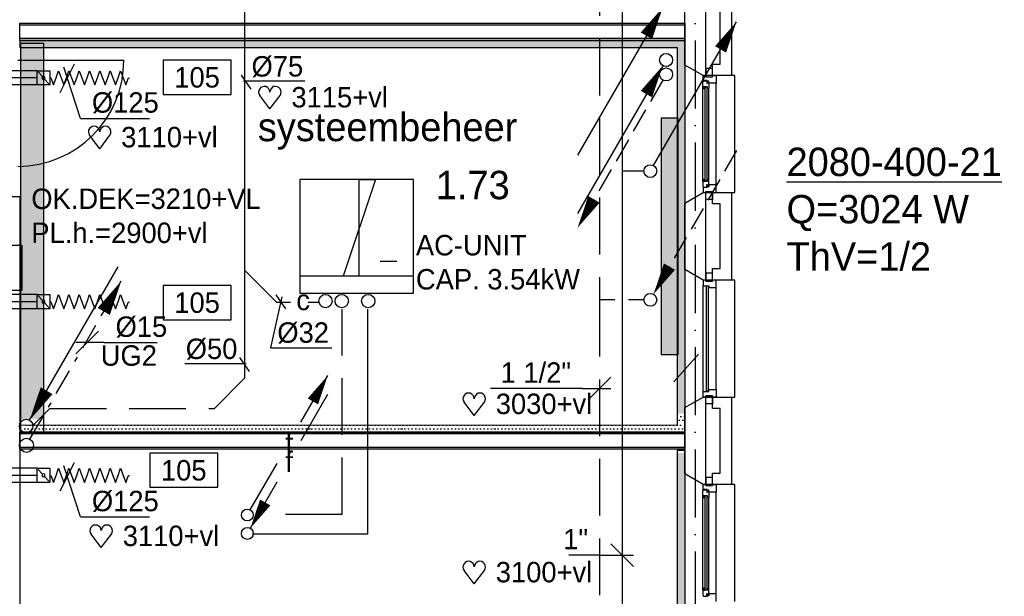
# Model space of a CAD drawing. Extents: x -39327 to 109237, y 358172 to 442272.
# Tile 27 of 96: x 32358 to 41031, y 389823 to 394900. Entities that reach past the tile are written whole.
import ezdxf
from ezdxf.enums import TextEntityAlignment as Align

# ---------------------------------------------------------------- set-up
doc = ezdxf.new("R2010")
doc.units = 0
doc.header["$LTSCALE"] = 100
for name, pattern in [('2322102', [45, 5, -2, 5, -2, 5, -2, 5, -2, 5, -2, 5, -5]), ('2322105', [47, 40, -7]), ('2322106', [47, 5, -2, 5, -2, 5, -2, 5, -2, 5, -2, 5, -7]), ('2322107', [2000, 1000, 1000]), ('2322108', [7, 5, -2]), ('2322121', [2000, 1000, 1000]), ('CENTER2', [11.25, 7.5, -1.25, 1.25, -1.25]), ('DASHDOT', [9, 6, -1.5, 0, -1.5]), ('HIDDEN', [2, 1, -1]), ('LURETOUR', [6, 4, -2])]:
    doc.linetypes.add(name, pattern=pattern)
doc.layers.get('0').update_dxf_attribs({"linetype": 'CONTINUOUS'})
for name, color, linetype in [('AL$1----_ALGEMEEN', 7, 'CONTINUOUS'), ('AL$7----_STRAMIEN', 1, 'DASHDOT'), ('AL21----_BUITENWAND', 4, 'CONTINUOUS'), ('AL21K---_ISOLATIE', 1, 'CONTINUOUS'), ('AL22----_BINNENWAND', 7, 'CONTINUOUS'), ('AL28----_KONSTRUKTIE', 3, 'CONTINUOUS'), ('AL31----_BUITENKOZ', 7, 'CONTINUOUS'), ('AL32----_DRAAIRICHTING', 1, 'CONTINUOUS'), ('BOUW', 8, 'CONTINUOUS'), ('KABELGOOT1', 8, 'CONTINUOUS'), ('WI561---', 1, 'CONTINUOUS'), ('WL$1----', 4, 'CONTINUOUS'), ('WL524---', 4, 'CONTINUOUS'), ('WL531---', 4, 'CONTINUOUS'), ('WL5448--', 4, 'CONTINUOUS'), ('WL5501--', 4, 'CONTINUOUS'), ('WL5502--', 4, 'CONTINUOUS'), ('WL561---', 4, 'CONTINUOUS'), ('WL561---_AANVOER', 4, 'CONTINUOUS'), ('WL561---_RETOUR', 4, 'CONTINUOUS'), ('WL5627--', 4, 'CONTINUOUS'), ('WL570---', 3, 'CONTINUOUS'), ('WL570---_HARTLIJN', 1, 'CONTINUOUS'), ('WL570---_RETOUR', 3, 'CONTINUOUS'), ('WM531---', 1, 'CONTINUOUS'), ('WM5502--', 1, 'CONTINUOUS'), ('WM561---', 1, 'CONTINUOUS'), ('WM570---', 1, 'CONTINUOUS')]:
    doc.layers.add(name, color=color, linetype=linetype)
doc.styles.add('BURO-018', font='BUROFONT.shx', dxfattribs={"height": 180})
doc.styles.add('BURO-025', font='BUROFONT.shx', dxfattribs={"height": 250})
pattern_1 = [(0, (-2505.993, 85430.135), (15.875, 31.75), [0, -31.75])]

# ---------------------------------------------------------------- blocks, each defined once
blk = doc.blocks.new('2322401')
at = {"color": 0, "linetype": 'CONTINUOUS'}
for p, q in [((-0.5, 0.5, 1), (-0.5, 0.5)), ((-0.5, 0.5, 1), (-0.5, -0.5, 1)), ((0.5, 0.5, 1), (-0.5, 0.5, 1)), ((0.5, 0.5), (-0.5, 0.5)), ((-0.5, 0.5), (-0.5, -0.5)), ((0.5, 0.5, 1), (0.5, 0.5)), ((0.5, -0.5, 1), (0.5, 0.5, 1)), ((0.5, -0.5), (0.5, 0.5)), ((-0.5, -0.5, 1), (-0.5, -0.5)), ((-0.5, -0.5, 1), (0.5, -0.5, 1)), ((-0.5, -0.5), (0.5, -0.5)), ((0.5, -0.5, 1), (0.5, -0.5))]:
    blk.add_line(p, q, dxfattribs=at)
blk = doc.blocks.new('LU-1D-K-7D')
at = {"color": 0, "linetype": 'CONTINUOUS'}
for p, q in [((-0.5, 62.5), (0.5, 62.5)), ((-0.5, -62.5), (0.5, -62.5))]:
    blk.add_line(p, q, dxfattribs=at)
at = {"layer": 'WL570---_HARTLIJN', "linetype": 'CENTER2'}
blk.add_line((-0.5, 0), (0.5, 0), dxfattribs=at)
blk = doc.blocks.new('LU-ORND')
at = {"color": 0, "linetype": 'CONTINUOUS'}
for p, q in [((-3, 1.5), (-3, -1.5)), ((3, 1.5), (-3, 1.5)), ((3, -1.5), (3, 1.5)), ((-3, -1.5), (3, -1.5))]:
    blk.add_line(p, q, dxfattribs=at)
blk = doc.blocks.new('*U57', base_point=(77004, 28683.2))
at = {"layer": 'WM570---', "linetype": 'CONTINUOUS'}
for p, q in [((76940.4, 28557.3), (77067.6, 28809)), ((77120.5, 28328.5), (76972.8, 28778.2)), ((77120.5, 28328.5), (77726.9, 28328.5))]:
    blk.add_line(p, q, dxfattribs=at)
at = {"layer": 'WM570---', "linetype": 'CONTINUOUS', "style": 'BURO-018'}
blk.add_text('%%c125', height=180, dxfattribs=at).set_placement((77220.5, 28378.5))
blk = doc.blocks.new('LU-1D-KL-7D70')
at = {"color": 0, "linetype": 'CONTINUOUS'}
for p, q in [((-56.4, 62.5), (-56.4, -62.5)), ((56.4, 62.5), (-56.4, 62.5)), ((47, 52), (9.5, 10.5)), ((56.4, -62.5), (56.4, 62.5)), ((-56.4, -62.5), (56.4, -62.5)), ((-9.5, -10.5), (-47, -52))]:
    blk.add_line(p, q, dxfattribs=at)
blk.add_circle((0, 0), 14.1, dxfattribs=at)
blk = doc.blocks.new('LU-1D-F-7D2BC')
at = {"color": 0, "linetype": 'CONTINUOUS'}
for p, q in [((-350, 0), (-341.2, 0)), ((-341.2, 0), (-318.5, 62.5)), ((-318.5, 62.5), (-295.7, 0)), ((-295.7, 0), (-273, -62.5)), ((-273, -62.5), (-250.2, 0)), ((-250.2, 0), (-227.5, 62.5)), ((-227.5, 62.5), (-204.7, 0)), ((-204.7, 0), (-182, -62.5)), ((-182, -62.5), (-159.2, 0)), ((-159.2, 0), (-136.5, 62.5)), ((-136.5, 62.5), (-113.7, 0)), ((-113.7, 0), (-91, -62.5)), ((-91, -62.5), (-68.2, 0)), ((-68.2, 0), (-45.5, 62.5)), ((-45.5, 62.5), (-22.7, 0)), ((-22.7, 0), (0, -62.5)), ((0, -62.5), (22.7, 0)), ((22.7, 0), (45.5, 62.5)), ((45.5, 62.5), (68.2, 0)), ((68.2, 0), (91, -62.5)), ((91, -62.5), (113.7, 0)), ((113.7, 0), (136.5, 62.5)), ((136.5, 62.5), (159.2, 0)), ((159.2, 0), (182, -62.5)), ((182, -62.5), (204.7, 0)), ((204.7, 0), (227.5, 62.5)), ((227.5, 62.5), (250.2, 0)), ((250.2, 0), (273, -62.5)), ((273, -62.5), (295.7, 0)), ((295.7, 0), (318.5, 62.5)), ((318.5, 62.5), (341.2, 0)), ((341.2, 0), (350, 0))]:
    blk.add_line(p, q, dxfattribs=at)
blk = doc.blocks.new('HART')
at = {"color": 1}
for q in [(-39.7, 52.4), (39.7, 52.4)]:
    blk.add_line((0, 0), q, dxfattribs=at)
for centre, start, end in [((-22.1, 65.7), 0, 217.1867), ((22.1, 65.7), 322.8133, 180)]:
    blk.add_arc(centre, 22.1, start, end, dxfattribs=at)
blk = doc.blocks.new('2322615')
at = {"color": 0, "linetype": 'CONTINUOUS'}
for p, q in [((-2.5, -7.5), (2.5, 7.5)), ((0, 7.5), (2.5, 7.5)), ((0, 7.5), (0, -7.5)), ((0, -7.5), (-2.5, -7.5))]:
    blk.add_line(p, q, dxfattribs=at)
at = {"color": 0, "linetype": 'CONTINUOUS', "style": 'BURO-018', "flags": 1}
blk.add_attdef('W_ID', (0, 0), '', height=1.8, dxfattribs=at)
blk = doc.blocks.new('LDV1109')
at = {"color": 0, "linetype": 'CONTINUOUS'}
for p, q in [((5.875, 10.176), (6.75, 11.691)), ((5.312, 9.202), (5.5, 9.526)), ((4, 6.928), (4.937, 8.552)), ((3.437, 5.954), (3.625, 6.279)), ((2.125, 3.681), (3.062, 5.304)), ((1.562, 2.706), (1.75, 3.031)), ((0.25, 0.433), (1.187, 2.057))]:
    blk.add_line(p, q, dxfattribs=at)
blk.add_lwpolyline([(6.75, 11.691, 0, 1, 0), (5.5, 9.526, 1, 1, 0)], format="xyseb", dxfattribs=at)
blk.add_circle((0, 0), 0.5, dxfattribs=at)
blk = doc.blocks.new('*U154', base_point=(27074.6, 34660))
at = {"color": 0, "linetype": 'CONTINUOUS'}
for p, q in [((27174.6, 34760), (26974.6, 34560)), ((27224.6, 34660), (26974.6, 34660)), ((27224.6, 34660), (27691, 34660))]:
    blk.add_line(p, q, dxfattribs=at)
at = {"color": 0, "linetype": 'CONTINUOUS', "style": 'BURO-018'}
blk.add_text('%%C15', height=180, dxfattribs=at).set_placement((27324.6, 34710))
blk = doc.blocks.new('LDV3121')
at = {"color": 0, "linetype": 'CONTINUOUS'}
blk.add_line((0.25, 0.433), (6.75, 11.691), dxfattribs=at)
blk.add_lwpolyline([(0.25, 0.433, 0, 1, 0), (1.5, 2.598, 1, 1, 0)], format="xyseb", dxfattribs=at)
blk.add_circle((0, 0), 0.5, dxfattribs=at)
blk = doc.blocks.new('LDV1')
at = {"color": 0, "linetype": 'CONTINUOUS'}
for p, q in [((4.5, 7.794), (6.75, 11.691)), ((0.25, 0.433), (2.5, 4.33))]:
    blk.add_line(p, q, dxfattribs=at)
blk.add_lwpolyline([(6.75, 11.691, 0, 1, 0), (5.5, 9.526, 1, 1, 0)], format="xyseb", dxfattribs=at)
blk.add_circle((0, 0), 0.5, dxfattribs=at)
at = {"color": 0, "linetype": 'CONTINUOUS', "style": 'BURO-018'}
blk.add_attdef('LD_TEXT1', text='', height=1.8, dxfattribs=at).set_placement((3.5, 6.062), align=Align.MIDDLE)
blk = doc.blocks.new('LDV3')
at = {"color": 0, "linetype": 'CONTINUOUS'}
for p, q in [((4.5, 7.794), (6.75, 11.691)), ((0.25, 0.433), (2.5, 4.33))]:
    blk.add_line(p, q, dxfattribs=at)
blk.add_lwpolyline([(0.25, 0.433, 0, 1, 0), (1.5, 2.598, 1, 1, 0)], format="xyseb", dxfattribs=at)
blk.add_circle((0, 0), 0.5, dxfattribs=at)
at = {"color": 0, "linetype": 'CONTINUOUS', "style": 'BURO-018'}
blk.add_attdef('LD_TEXT1', text='', height=1.8, dxfattribs=at).set_placement((3.5, 6.062), align=Align.MIDDLE)
blk = doc.blocks.new('CVRINFO2')
at = {"color": 0, "linetype": 'CONTINUOUS', "style": 'BURO-025'}
for tag, p in [('CV_TEXT125', (0, 0)), ('CV_TEXT225', (0, -4.167)), ('CV_TEXT325', (0, -8.333)), ('CV_TEXT425', (0, -12.5))]:
    blk.add_attdef(tag, p, '', height=2.5, dxfattribs=at)
blk = doc.blocks.new('CVHATCH1')
at = {"color": 0, "linetype": 'CONTINUOUS'}
blk.add_solid([(-0.5, -0.5), (0.5, -0.5), (-0.5, 0.5), (0.5, 0.5)], dxfattribs=at)
blk = doc.blocks.new('LDV4107')
at = {"color": 0, "linetype": 'CONTINUOUS'}
blk.add_line((-0.25, -0.433), (-6.75, -11.691), dxfattribs=at)
blk.add_lwpolyline([(-0.25, -0.433, 0, 1, 0), (-1.5, -2.598, 1, 1, 0)], format="xyseb", dxfattribs=at)
blk.add_circle((0, 0), 0.5, dxfattribs=at)
blk = doc.blocks.new('LDV2108')
at = {"color": 0, "linetype": 'CONTINUOUS'}
for p, q in [((-0.25, -0.433), (-1.187, -2.057)), ((-1.562, -2.706), (-2.5, -4.33)), ((-2.875, -4.98), (-3.812, -6.603)), ((-4.187, -7.253), (-5.125, -8.877)), ((-5.5, -9.526), (-6.437, -11.15))]:
    blk.add_line(p, q, dxfattribs=at)
blk.add_lwpolyline([(-6.75, -11.691, 0, 1, 0), (-5.5, -9.526, 1, 1, 0)], format="xyseb", dxfattribs=at)
blk.add_circle((0, 0), 0.5, dxfattribs=at)
blk = doc.blocks.new('LDV1107')
at = {"color": 0, "linetype": 'CONTINUOUS'}
blk.add_line((0.25, 0.433), (6.75, 11.691), dxfattribs=at)
blk.add_lwpolyline([(6.75, 11.691, 0, 1, 0), (5.5, 9.526, 1, 1, 0)], format="xyseb", dxfattribs=at)
blk.add_circle((0, 0), 0.5, dxfattribs=at)
blk = doc.blocks.new('LDV3108')
at = {"color": 0, "linetype": 'CONTINUOUS'}
for p, q in [((6.75, 11.691), (5.813, 10.068)), ((5.438, 9.418), (4.5, 7.794)), ((4.125, 7.145), (3.188, 5.521)), ((2.813, 4.871), (1.875, 3.248)), ((1.5, 2.598), (0.563, 0.974))]:
    blk.add_line(p, q, dxfattribs=at)
blk.add_lwpolyline([(0.25, 0.433, 0, 1, 0), (1.5, 2.598, 1, 1, 0)], format="xyseb", dxfattribs=at)
blk.add_circle((0, 0), 0.5, dxfattribs=at)
blk = doc.blocks.new('*U254', base_point=(32054.5, 390186.4))
at = {"color": 0, "linetype": 'CONTINUOUS'}
for p, q in [((31954.5, 390286.4), (32154.5, 390086.4)), ((31854.5, 390186.4), (31584.5, 390186.4)), ((31854.5, 390186.4), (32154.5, 390186.4))]:
    blk.add_line(p, q, dxfattribs=at)
at = {"color": 0, "linetype": 'CONTINUOUS', "style": 'BURO-018'}
blk.add_text('1"', height=180, dxfattribs=at).set_placement((31754.5, 390236.4), align=Align.RIGHT)
blk = doc.blocks.new('*U256', base_point=(31854.5, 391652.9))
at = {"color": 0, "linetype": 'CONTINUOUS'}
for p, q in [((31954.5, 391752.9), (31754.5, 391552.9)), ((31704.5, 391652.9), (30894.5, 391652.9)), ((31704.5, 391652.9), (31954.5, 391652.9))]:
    blk.add_line(p, q, dxfattribs=at)
at = {"color": 0, "linetype": 'CONTINUOUS', "style": 'BURO-018'}
blk.add_text('1 1/2"', height=180, dxfattribs=at).set_placement((31604.5, 391702.9), align=Align.RIGHT)
blk = doc.blocks.new('A$C6E6F3BC9')
at = {"layer": 'KABELGOOT1'}
h = blk.add_hatch(dxfattribs=at)
h.set_pattern_fill('DOTS', color=256, scale=20, style=0)
h.set_pattern_definition(pattern_1)
h.paths.add_polyline_path([(30101.2, 23068.4), (30036.2, 23068.4), (30036.2, 19907.7), (30101.2, 19907.7)])
h.paths.add_polyline_path([(30101.2, 23192.5), (29875, 23192.5), (29875, 23127.5), (30036.2, 23127.5), (30036.2, 23068.4), (30101.2, 23068.4)])
h.paths.add_polyline_path([(29875, 23192.5), (24555.4, 23192.5), (24555.4, 23127.5), (29875, 23127.5)])
h.paths.add_polyline_path([(24555.4, 23192.5), (24245.7, 23192.5), (24245.7, 23127.5), (24251.7, 23127.5), (24251.7, 23168.5), (24451.7, 23168.5), (24451.7, 23127.5), (24555.4, 23127.5)])
h.paths.add_polyline_path([(24451.7, 23168.5), (24251.7, 23168.5), (24251.7, 23127.5), (24451.7, 23127.5)])
h.paths.add_polyline_path([(24451.7, 23127.5), (24251.7, 23127.5), (24251.7, 23019.2), (24451.7, 23019.2)])
h.paths.add_polyline_path([(24451.7, 23019.2), (24251.7, 23019.2), (24251.7, 21390), (24260.7, 21390), (24260.7, 20990), (24251.7, 20990), (24251.7, 19858.4), (24451.7, 19858.4)])
h = blk.add_hatch(dxfattribs=at)
h.set_pattern_fill('DOTS', color=256, scale=20, style=0)
h.set_pattern_definition(pattern_1)
h.paths.add_polyline_path([(30101.2, 19907.7), (30036.2, 19907.7), (30036.2, 19820.8), (30101.2, 19820.8)])
h = blk.add_hatch(dxfattribs=at)
h.set_pattern_fill('DOTS', color=256, scale=20, style=0)
h.set_pattern_definition([(0, (-6602.877, 85703.327), (15.875, 31.75), [0, -31.75])])
h.paths.add_polyline_path([(25120.3, 19809.1), (24285.5, 19809.1), (24285.5, 19744.1), (25120.3, 19744.1)])
h = blk.add_hatch(dxfattribs=at)
h.set_pattern_fill('DOTS', color=256, scale=20, style=0)
h.set_pattern_definition([(0, (-5744.467, 85703.327), (15.875, 31.75), [0, -31.75])])
h.paths.add_polyline_path([(25978.7, 19809.1), (25143.9, 19809.1), (25143.9, 19744.1), (25978.7, 19744.1)])
h = blk.add_hatch(dxfattribs=at)
h.set_pattern_fill('DOTS', color=256, scale=20, style=0)
h.set_pattern_definition([(0, (-4917.557, 85703.327), (15.875, 31.75), [0, -31.75])])
h.paths.add_polyline_path([(26805.6, 19809.1), (25970.8, 19809.1), (25970.8, 19744.1), (26805.6, 19744.1)])
h = blk.add_hatch(dxfattribs=at)
h.set_pattern_fill('DOTS', color=256, scale=20, style=0)
h.set_pattern_definition([(0, (-4104.515, 85703.327), (15.875, 31.75), [0, -31.75])])
h.paths.add_polyline_path([(27618.7, 19809.1), (26783.9, 19809.1), (26783.9, 19744.1), (27618.7, 19744.1)])
h = blk.add_hatch(dxfattribs=at)
h.set_pattern_fill('DOTS', color=256, scale=20, style=0)
h.set_pattern_definition([(0, (-3285.48, 85703.327), (15.875, 31.75), [0, -31.75])])
h.paths.add_polyline_path([(28437.7, 19809.1), (27602.9, 19809.1), (27602.9, 19744.1), (28437.7, 19744.1)])
h = blk.add_hatch(dxfattribs=at)
h.set_pattern_fill('DOTS', color=256, scale=20, style=0)
h.set_pattern_definition([(0, (-2464.505, 85703.327), (15.875, 31.75), [0, -31.75])])
h.paths.add_polyline_path([(29258.7, 19809.1), (28423.9, 19809.1), (28423.9, 19744.1), (29258.7, 19744.1)])
h = blk.add_hatch(dxfattribs=at)
h.set_pattern_fill('DOTS', color=256, scale=20, style=0)
h.set_pattern_definition([(0, (-1634.97, 85703.327), (15.875, 31.75), [0, -31.75])])
h.paths.add_polyline_path([(30088.2, 19809.1), (29253.4, 19809.1), (29253.4, 19744.1), (30088.2, 19744.1)])
h = blk.add_hatch(dxfattribs=at)
h.set_pattern_fill('DOTS', color=256, scale=20, style=0)
h.set_pattern_definition(pattern_1)
h.paths.add_polyline_path([(30100.7, 19560.8), (30035.7, 19560.8), (30035.7, 0), (30100.7, 0)])
for p, q in [((24245.7, 23192.5), (30101.2, 23192.5)), ((24245.7, 23127.5), (24245.7, 23192.5)), ((24251.7, 23168.5, 3650), (24451.7, 23168.5, 3650)), ((24251.7, 19746.5, 3650), (24251.7, 23168.5, 3650)), ((24451.7, 23168.5, 3650), (24451.7, 19746.5, 3650)), ((30101.2, 23192.5), (30101.2, 19744.4)), ((30036.2, 23127.5), (24245.7, 23127.5)), ((30036.2, 19809.4), (30036.2, 23127.5)), ((22088.7, 21390, 2750), (24260.7, 21390, 2750)), ((24260.7, 21390, 2750), (24260.7, 20990, 2750)), ((24260.7, 20990, 2750), (21883.7, 20990, 2750)), ((24251.7, 19806.5, 3650), (30036.2, 19809.4)), ((24251.7, 19746.5, 3650), (24251.7, 19806.5, 3650)), ((30101.2, 19744.4), (24251.7, 19746.5, 3650)), ((30035.7, 0), (30035.7, 19585)), ((30035.7, 19585), (30100.7, 19585)), ((30100.7, 19585), (30100.7, 0))]:
    blk.add_line(p, q, dxfattribs=at)

msp = doc.modelspace()

# ---------------------------------------------------------------- linework, layer by layer
at = {"layer": 'AL$1----_ALGEMEEN', "color": 8, "linetype": 'HIDDEN'}
msp.add_line((36668, 394717.8), (37268, 394717.8), dxfattribs=at)
at = {"layer": 'AL$7----_STRAMIEN', "color": 1}
msp.add_line((38308, 438822.2), (38308, 369596.9), dxfattribs=at)
at = {"layer": 'AL21----_BUITENWAND', "color": 8}
for p, q in [((38628, 395177.8), (38628, 394407.8)), ((38528, 394507.8), (38528, 395077.8)), ((38459, 394507.8), (38528, 394507.8)), ((38459, 394407.8), (38459, 394507.8)), ((38628, 394407.8), (38459, 394407.8)), ((38459, 393277.8), (38459, 393377.8)), ((38459, 393377.8), (38628, 393377.8)), ((38628, 393377.8), (38628, 392607.8)), ((38528, 393277.8), (38459, 393277.8)), ((38528, 392707.8), (38528, 393277.8)), ((38459, 392707.8), (38528, 392707.8)), ((38459, 392607.8), (38459, 392707.8)), ((38628, 392607.8), (38459, 392607.8)), ((38459, 391477.8), (38459, 391577.8)), ((38459, 391577.8), (38628, 391577.8)), ((38628, 391577.8), (38628, 390807.8)), ((38528, 391477.8), (38459, 391477.8)), ((38528, 390907.8), (38528, 391477.8)), ((38459, 390907.8), (38528, 390907.8)), ((38459, 390807.8), (38459, 390907.8)), ((38628, 390807.8), (38459, 390807.8))]:
    msp.add_line(p, q, dxfattribs=at)
at = {"layer": 'AL21K---_ISOLATIE', "color": 8, "linetype": 'CONTINUOUS'}
for p, q in [((38398, 395077.8), (38398, 394507.8)), ((38398, 393277.8), (38398, 392707.8)), ((38398, 391477.8), (38398, 390907.8))]:
    msp.add_line(p, q, dxfattribs=at)
at = {"layer": 'AL22----_BINNENWAND', "color": 8}
for p, q in [((32358, 394717.8), (32358, 394867.8)), ((32358, 394867.8), (38218, 394867.8)), ((38218, 394867.8), (38218, 394717.8)), ((38218, 394717.8), (32358, 394717.8)), ((32208, 393341.7), (32358, 393341.7)), ((32358, 393341.7), (32358, 388792.8)), ((32358, 391117.8), (32358, 391267.8)), ((32358, 391267.8), (38218, 391267.8)), ((38218, 391267.8), (38218, 391117.8)), ((38218, 391117.8), (32358, 391117.8))]:
    msp.add_line(p, q, dxfattribs=at)
at = {"layer": 'AL22----_BINNENWAND', "color": 8, "linetype": 'CONTINUOUS'}
for p, q in [((38218, 394852.8), (32358, 394852.8)), ((38218, 394732.8), (32358, 394732.8)), ((38218, 391252.8), (32358, 391252.8)), ((38218, 391132.8), (32358, 391132.8))]:
    msp.add_line(p, q, dxfattribs=at)
at = {"layer": 'AL28----_KONSTRUKTIE', "color": 8}
for p, q in [((38398, 395177.8), (38398, 394407.8)), ((38218, 394500.1), (38218, 395085.4)), ((38378, 394407.8), (38218, 394500.1)), ((38398, 394407.8), (38378, 394407.8)), ((38218, 393285.4), (38378, 393377.8)), ((38378, 393377.8), (38398, 393377.8)), ((38398, 393377.8), (38398, 392607.8)), ((38218, 392700.1), (38218, 393285.4)), ((38378, 392607.8), (38218, 392700.1)), ((38398, 392607.8), (38378, 392607.8)), ((38218, 391485.4), (38378, 391577.8)), ((38378, 391577.8), (38398, 391577.8)), ((38398, 391577.8), (38398, 390807.8)), ((38218, 390900.1), (38218, 391485.4)), ((38378, 390807.8), (38218, 390900.1)), ((38398, 390807.8), (38378, 390807.8))]:
    msp.add_line(p, q, dxfattribs=at)
at = {"layer": 'AL31----_BUITENKOZ', "color": 8}
for p, q in [((38378, 394407.8), (38218, 394500.1)), ((38218, 394500.1), (38218, 393285.4)), ((38459, 394468.8), (38403, 394468.8)), ((38403, 394468.8), (38403, 394397.8)), ((38459, 394397.8), (38459, 394468.8)), ((38375, 394351.1), (38379.2, 394353.5)), ((38375, 394308.6), (38375, 394351.1)), ((38658, 394407.8), (38378, 394407.8)), ((38378, 394407.8), (38403, 394407.8)), ((38378, 394363.8), (38378, 394407.8)), ((38414, 394363.8), (38378, 394363.8)), ((38379.2, 394353.5), (38379.2, 394360.6)), ((38379.2, 394360.6), (38409, 394360.6)), ((38403, 394407.8), (38403, 394397.8)), ((38403, 394397.8), (38459, 394397.8)), ((38403, 394397.8), (38459, 394397.8)), ((38409, 394360.6), (38409, 394338.1)), ((38414, 394357.8), (38414, 394363.8)), ((38429, 394357.8), (38414, 394357.8)), ((38414, 394338.1), (38414, 394346.1)), ((38414, 394346.1), (38429, 394346.1)), ((38429, 394340.8), (38429, 394357.8)), ((38429, 394346.1), (38429, 394340.8)), ((38492, 394340.8), (38429, 394340.8)), ((38429, 394340.8), (38429, 394293.6)), ((38459, 394397.8), (38459, 394407.8)), ((38459, 394407.8), (38492, 394407.8)), ((38492, 394407.8), (38492, 394340.8)), ((38492, 393444.8), (38492, 394340.8)), ((38658, 393377.8), (38658, 394407.8)), ((38416, 394308.6), (38375, 394308.6)), ((38375, 393477), (38375, 394308.6)), ((38377.3, 394308.6), (38390.8, 394308.6)), ((38377.3, 394291.6), (38377.3, 394308.6)), ((38390.8, 394291.6), (38377.3, 394291.6)), ((38390.8, 394308.6), (38390.8, 394291.6)), ((38409, 394338.1), (38414, 394338.1)), ((38416, 394291.6), (38416, 394308.6)), ((38429, 394293.6), (38416, 394291.6)), ((38429, 393491.9), (38429, 394293.6)), ((38416, 393477), (38375, 393477)), ((38375, 393477), (38375, 393434.5)), ((38390.8, 393494), (38377.3, 393494)), ((38377.3, 393494), (38377.3, 393477)), ((38377.3, 393477), (38390.8, 393477)), ((38390.8, 393477), (38390.8, 393494)), ((38429, 393491.9), (38416, 393494)), ((38416, 393494), (38416, 393477)), ((38429, 393444.8), (38429, 393491.9)), ((38375, 393434.5), (38379.2, 393432)), ((38414, 393421.8), (38378, 393421.8)), ((38378, 393421.8), (38378, 393377.8)), ((38379.2, 393432), (38379.2, 393425)), ((38379.2, 393425), (38409, 393425)), ((38403, 393387.8), (38459, 393387.8)), ((38403, 393316.8), (38403, 393387.8)), ((38403, 393377.8), (38403, 393387.8)), ((38403, 393387.8), (38459, 393387.8)), ((38409, 393425), (38409, 393447.5)), ((38409, 393447.5), (38414, 393447.5)), ((38414, 393447.5), (38414, 393439.5)), ((38414, 393439.5), (38429, 393439.5)), ((38429, 393427.8), (38414, 393427.8)), ((38414, 393427.8), (38414, 393421.8)), ((38492, 393444.8), (38429, 393444.8)), ((38429, 393444.8), (38429, 393427.8)), ((38429, 393439.5), (38429, 393444.8)), ((38459, 393387.8), (38459, 393316.8)), ((38459, 393387.8), (38459, 393377.8)), ((38492, 393377.8), (38492, 393444.8)), ((38218, 393285.4), (38378, 393377.8)), ((38378, 393377.8), (38658, 393377.8)), ((38378, 393377.8), (38403, 393377.8)), ((38459, 393316.8), (38403, 393316.8)), ((38459, 393377.8), (38492, 393377.8)), ((38378, 392607.8), (38218, 392700.1)), ((38218, 392700.1), (38218, 391485.4)), ((38658, 392607.8), (38378, 392607.8)), ((38459, 392668.8), (38403, 392668.8)), ((38403, 392668.8), (38403, 392597.8)), ((38459, 392597.8), (38459, 392668.8)), ((38658, 391577.8), (38658, 392607.8)), ((38378, 391627.8), (38378, 392557.8)), ((38403, 392597.8), (38459, 392597.8)), ((38492, 391644.8), (38492, 392540.8)), ((38218, 391485.4), (38378, 391577.8)), ((38378, 391577.8), (38658, 391577.8)), ((38403, 391587.8), (38459, 391587.8)), ((38403, 391516.8), (38403, 391587.8)), ((38459, 391587.8), (38459, 391516.8)), ((38459, 391516.8), (38403, 391516.8)), ((38378, 390807.8), (38218, 390900.1)), ((38218, 390900.1), (38218, 389685.4)), ((38658, 390807.8), (38378, 390807.8)), ((38378, 390807.8), (38403, 390807.8)), ((38378, 390763.8), (38378, 390807.8)), ((38459, 390868.8), (38403, 390868.8)), ((38403, 390868.8), (38403, 390797.8)), ((38403, 390807.8), (38403, 390797.8)), ((38403, 390797.8), (38459, 390797.8)), ((38403, 390797.8), (38459, 390797.8)), ((38459, 390797.8), (38459, 390868.8)), ((38459, 390797.8), (38459, 390807.8)), ((38459, 390807.8), (38492, 390807.8)), ((38492, 390807.8), (38492, 390740.8)), ((38658, 389777.8), (38658, 390807.8)), ((38375, 390751.1), (38379.2, 390753.5)), ((38375, 390708.6), (38375, 390751.1)), ((38416, 390708.6), (38375, 390708.6)), ((38375, 389877), (38375, 390708.6)), ((38377.3, 390708.6), (38390.8, 390708.6)), ((38377.3, 390691.6), (38377.3, 390708.6)), ((38414, 390763.8), (38378, 390763.8)), ((38379.2, 390753.5), (38379.2, 390760.6)), ((38379.2, 390760.6), (38409, 390760.6)), ((38390.8, 390708.6), (38390.8, 390691.6)), ((38409, 390760.6), (38409, 390738.1)), ((38409, 390738.1), (38414, 390738.1)), ((38414, 390757.8), (38414, 390763.8)), ((38429, 390757.8), (38414, 390757.8)), ((38414, 390738.1), (38414, 390746.1)), ((38414, 390746.1), (38429, 390746.1)), ((38416, 390691.6), (38416, 390708.6)), ((38429, 390740.8), (38429, 390757.8)), ((38429, 390746.1), (38429, 390740.8)), ((38492, 390740.8), (38429, 390740.8)), ((38429, 390740.8), (38429, 390693.6)), ((38492, 389844.8), (38492, 390740.8)), ((38390.8, 390691.6), (38377.3, 390691.6)), ((38429, 390693.6), (38416, 390691.6)), ((38429, 389891.9), (38429, 390693.6)), ((38416, 389877), (38375, 389877)), ((38375, 389877), (38375, 389834.5)), ((38375, 389834.5), (38379.2, 389832)), ((38390.8, 389894), (38377.3, 389894)), ((38377.3, 389894), (38377.3, 389877)), ((38377.3, 389877), (38390.8, 389877)), ((38379.2, 389832), (38379.2, 389825)), ((38390.8, 389877), (38390.8, 389894)), ((38409, 389825), (38409, 389847.5)), ((38409, 389847.5), (38414, 389847.5)), ((38414, 389847.5), (38414, 389839.5)), ((38414, 389839.5), (38429, 389839.5)), ((38429, 389891.9), (38416, 389894)), ((38416, 389894), (38416, 389877)), ((38429, 389844.8), (38429, 389891.9)), ((38492, 389844.8), (38429, 389844.8)), ((38429, 389844.8), (38429, 389827.8)), ((38429, 389839.5), (38429, 389844.8)), ((38492, 389777.8), (38492, 389844.8)), ((38379.2, 389825), (38409, 389825)), ((38429, 389827.8), (38414, 389827.8)), ((38414, 389827.8), (38414, 389821.8))]:
    msp.add_line(p, q, dxfattribs=at)
at = {"layer": 'AL31----_BUITENKOZ', "color": 8, "linetype": 'CONTINUOUS'}
for p, q in [((38414, 394306.6), (38393, 394306.6)), ((38393, 394306.6), (38393, 393479)), ((38414, 393479), (38414, 394306.6)), ((38393, 393479), (38414, 393479)), ((38403, 392607.8), (38378, 392607.8)), ((38378, 392607.8), (38378, 392557.8)), ((38403, 392597.8), (38403, 392607.8)), ((38403, 392607.8), (38403, 392607.8)), ((38492, 392607.8), (38459, 392607.8)), ((38459, 392607.8), (38459, 392597.8)), ((38492, 392540.8), (38492, 392607.8)), ((38378, 392557.8), (38378, 392557.8)), ((38378, 392557.8), (38429, 392557.8)), ((38459, 392597.8), (38403, 392597.8)), ((38425, 392552.8), (38404, 392552.8)), ((38404, 392552.8), (38404, 391632.8)), ((38425, 391632.8), (38425, 392552.8)), ((38429, 392557.8), (38429, 392540.8)), ((38429, 392540.8), (38492, 392540.8)), ((38492, 392540.8), (38492, 392540.8)), ((38492, 392540.8), (38492, 392540.8)), ((38492, 392540.8), (38492, 392540.8)), ((38492, 392540.8), (38492, 392540.8)), ((38378, 391627.8), (38378, 391627.8)), ((38378, 391627.8), (38429, 391627.8)), ((38378, 391577.8), (38378, 391627.8)), ((38403, 391577.8), (38378, 391577.8)), ((38459, 391587.8), (38403, 391587.8)), ((38403, 391587.8), (38403, 391577.8)), ((38403, 391577.8), (38403, 391577.8)), ((38404, 391632.8), (38425, 391632.8)), ((38429, 391627.8), (38429, 391644.8)), ((38429, 391644.8), (38492, 391644.8)), ((38459, 391577.8), (38459, 391587.8)), ((38492, 391577.8), (38459, 391577.8)), ((38492, 391644.8), (38492, 391644.8)), ((38492, 391644.8), (38492, 391644.8)), ((38492, 391644.8), (38492, 391644.8)), ((38492, 391644.8), (38492, 391644.8)), ((38492, 391644.8), (38492, 391577.8)), ((38414, 390706.6), (38393, 390706.6)), ((38393, 390706.6), (38393, 389879)), ((38414, 389879), (38414, 390706.6)), ((38393, 389879), (38414, 389879))]:
    msp.add_line(p, q, dxfattribs=at)
at = {"layer": 'AL32----_DRAAIRICHTING', "color": 8}
msp.add_line((32341.5, 394542.7), (33275.5, 394542.7), dxfattribs=at)
msp.add_arc((32341.5, 394542.7), 934, 270, 0, dxfattribs=at)
at = {"layer": 'WL$1----'}
for p, q in [((35532, 392774.7), (35679.3, 392774.7)), ((35826.5, 392643.1), (34829.9, 392643.1))]:
    msp.add_line(p, q, dxfattribs=at)
at = {"layer": 'WL524---', "linetype": '2322121'}
for p, q in [((34341.4, 391745.8), (34341.4, 404845)), ((34338.9, 392695), (34619.6, 392414.2)), ((34341.4, 391745.8), (34073.1, 391477.6)), ((32622.5, 391477.6), (32466.5, 391321.6))]:
    msp.add_line(p, q, dxfattribs=at)
at = {"layer": 'WL5501--', "linetype": '2322105'}
for q in [(35423.2, 392351.6), (34409.1, 390369.5)]:
    msp.add_line((35423.2, 390369.5), q, dxfattribs=at)
at = {"layer": 'WL5502--', "linetype": '2322106'}
for q in [(35197.9, 392352), (34452.6, 390544.6)]:
    msp.add_line((35197.9, 390544.6), q, dxfattribs=at)
at = {"layer": 'WL5502--', "color": 1}
for centre in [(35051.3, 392422.5), (35194.4, 392422.5), (35427.9, 392422.5)]:
    msp.add_circle(centre, 58.4, dxfattribs=at)
at = {"layer": 'WL561---_AANVOER', "linetype": '2322107'}
for p, q in [((37664.4, 403122.8), (37664.4, 393566.6)), ((37664.4, 393566.6), (37664.4, 388744.4)), ((37855.3, 393566.6), (37664.4, 393566.6))]:
    msp.add_line(p, q, dxfattribs=at)
at = {"layer": 'WL561---_RETOUR', "linetype": '2322108'}
for p, q in [((37464.4, 399633.4), (37464.4, 392433.4)), ((37464.4, 392433.4), (37464.4, 388912.8)), ((37600.3, 392433.4), (37464.4, 392433.4)), ((37855.3, 392433.4), (37719.8, 392433.4))]:
    msp.add_line(p, q, dxfattribs=at)
at = {"layer": 'WL5627--', "linetype": '2322102'}
for p, q in [((34619.6, 392414.2), (34743.8, 392413.3)), ((34900, 392412.2), (34990.6, 392411.5)), ((32622.5, 391477.6), (34073.1, 391477.6))]:
    msp.add_line(p, q, dxfattribs=at)
at = {"layer": 'WL570---', "color": 1}
for p, q in [((34309, 394412), (34393.6, 394288.5)), ((34328.5, 394360), (34868.4, 394360)), ((34666.1, 392458.4), (34568.5, 392009.8)), ((34614, 392477.9), (34698.6, 392354.4)), ((34568.5, 392009.8), (35108.4, 392009.8)), ((34295.3, 391925.3), (34379.9, 391801.8)), ((38119.1, 391711.4), (38337.9, 391954.4)), ((33814, 391873.3), (34353.9, 391873.3))]:
    msp.add_line(p, q, dxfattribs=at)
at = {"layer": 'WL570---'}
for p, q in [((35826.5, 393492.8), (34826.5, 393492.8)), ((34826.5, 393492.8), (34826.5, 392492.8)), ((35826.5, 392492.8), (35826.5, 393492.8)), ((34826.5, 392492.8), (35826.5, 392492.8)), ((35826.5, 392491.8), (35826.5, 392492.8))]:
    msp.add_line(p, q, dxfattribs=at)

# ---------------------------------------------------------------- block references
at = {"layer": 'WI561---'}
ref = msp.add_blockref('CVRINFO2', (39112.4, 393523.2), dxfattribs=dict(at, xscale=100, yscale=100, zscale=100))
ref.add_attrib('CV_TEXT125', '%%u2080-400-21', (39112.4, 393523.2), dxfattribs={"layer": '0', "color": 2, "linetype": 'CONTINUOUS', "height": 250, "style": 'BURO-025'})
ref.add_attrib('CV_TEXT225', 'Q=3024 W', (39112.4, 393106.5), dxfattribs={"layer": '0', "color": 2, "linetype": 'CONTINUOUS', "height": 250, "style": 'BURO-025'})
ref.add_attrib('CV_TEXT325', 'ThV=1/2', (39112.4, 392689.8), dxfattribs={"layer": '0', "color": 2, "linetype": 'CONTINUOUS', "height": 250, "style": 'BURO-025'})
at = {"layer": 'WL$1----', "xscale": 56.7, "yscale": 56.7, "zscale": 56.7, "rotation": 180}
msp.add_blockref('2322615', (35349.3, 393068.3), dxfattribs=at)
at = {"layer": 'WL524---', "color": 2, "xscale": 120, "yscale": 120, "zscale": 120}
msp.add_blockref('LDV3121', (32415.1, 391321.6), dxfattribs=at)
at = {"layer": 'WL531---', "color": 2, "xscale": 123.75, "yscale": 123.75, "zscale": 123.75}
msp.add_blockref('LDV1109', (32417.7, 391152.5), dxfattribs=at)
at = {"layer": 'WL5448--', "color": 2}
ref = msp.add_blockref('LDV1', (34362.8, 390539), dxfattribs=dict(at, xscale=105, yscale=105, zscale=105))
ref.add_attrib('LD_TEXT1', 'f', dxfattribs={"layer": '0', "color": 1, "linetype": 'CONTINUOUS', "height": 180, "style": 'BURO-018'}).set_placement((34730.3, 391175.6), align=Align.MIDDLE)
ref = msp.add_blockref('LDV3', (34363.4, 390376.6), dxfattribs=dict(at, xscale=105, yscale=105, zscale=105))
ref.add_attrib('LD_TEXT1', 'f', dxfattribs={"layer": '0', "color": 1, "linetype": 'CONTINUOUS', "height": 180, "style": 'BURO-018'}).set_placement((34730.9, 391013.1), align=Align.MIDDLE)
at = {"layer": 'WL561---', "xscale": 2080, "yscale": 150, "rotation": 270.0000000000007}
for name, zscale in [('2322401', 400), ('CVHATCH1', 2080)]:
    msp.add_blockref(name, (38083.4, 392992.8), dxfattribs=dict(at, zscale=zscale))
at = {"layer": 'WL561---_AANVOER', "color": 2, "xscale": 112.5, "yscale": 112.5, "zscale": 112.5}
msp.add_blockref('LDV1107', (37912.6, 393566.6), dxfattribs=at)
at = {"layer": 'WL561---_RETOUR', "color": 2}
for name, p, xscale, yscale, zscale in [('LDV4107', (38051.5, 395058.4), 115.5, 115.5, 115.5), ('LDV4107', (38051.5, 394544.8), 115.5, 115.5, 115.5), ('LDV2108', (38051.5, 394418.1), 115.5, 115.5, 115.5), ('LDV3108', (37912.7, 392433.4), 112.5, 112.5, 112.5)]:
    msp.add_blockref(name, p, dxfattribs=dict(at, xscale=xscale, yscale=yscale, zscale=zscale))
at = {"layer": 'WL570---', "color": 1}
msp.add_blockref('A$C6E6F3BC9', (8116, 371524.5), dxfattribs=at)
at = {"layer": 'WL570---_RETOUR', "linetype": 'LURETOUR', "rotation": 180}
for name, p, xscale in [('LU-1D-K-7D', (32048.4, 394387.8), 925.7451927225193), ('LU-1D-F-7D2BC', (32974.2, 394387.8), -1), ('LU-1D-K-7D', (32048.4, 392417.2), 925.7451927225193), ('LU-1D-F-7D2BC', (32974.2, 392417.2), -1), ('LU-1D-K-7D', (32048.4, 390887.8), 925.7451927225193), ('LU-1D-F-7D2BC', (32974.2, 390887.8), -1)]:
    msp.add_blockref(name, p, dxfattribs=dict(at, xscale=xscale))
at = {"layer": 'WL570---_RETOUR', "linetype": 'CONTINUOUS', "xscale": -1}
for p in [(32567.7, 394387.8), (32567.7, 392417.2), (32567.7, 390887.8)]:
    msp.add_blockref('LU-1D-KL-7D70', p, dxfattribs=at)
at = {"layer": 'WM531---'}
msp.add_blockref('*U154', (32952.5, 392057.2), dxfattribs=at)
at = {"layer": 'WM561---'}
for name, p in [('*U256', (37464.4, 391652.9)), ('*U254', (37664.4, 390186.4))]:
    msp.add_blockref(name, p, dxfattribs=at)
at = {"layer": 'WM570---'}
ref = msp.add_blockref('LU-ORND', (33920.4, 394392.2), dxfattribs=dict(at, xscale=100, yscale=100, zscale=100))
ref.add_attrib('LU_TEXT1', '105', dxfattribs={"layer": '0', "color": 1, "linetype": 'CONTINUOUS', "height": 180, "style": 'BURO-018'}).set_placement((33920.4, 394392.2), align=Align.MIDDLE)
for p in [(32777.6, 394385.9), (32777.6, 390876.9)]:
    msp.add_blockref('*U57', p, dxfattribs=at)
at = {"layer": 'WM570---', "xscale": 2.25, "yscale": 2.25, "zscale": 2.25}
for p in [(34562.1, 394114.9), (33062.7, 393763.9), (36361.9, 391415.3), (33076.3, 390253.4), (36361.9, 389933.9)]:
    msp.add_blockref('HART', p, dxfattribs=at)
at = {"layer": 'WM570---'}
ref = msp.add_blockref('LU-ORND', (33920.4, 392408.6), dxfattribs=dict(at, xscale=100, yscale=100, zscale=100))
ref.add_attrib('LU_TEXT1', '105', dxfattribs={"layer": '0', "color": 1, "linetype": 'CONTINUOUS', "height": 180, "style": 'BURO-018'}).set_placement((33920.4, 392408.6), align=Align.MIDDLE)
ref = msp.add_blockref('LU-ORND', (33803, 390932.7), dxfattribs=dict(at, xscale=100, yscale=100, zscale=100))
ref.add_attrib('LU_TEXT1', '105', dxfattribs={"layer": '0', "color": 1, "linetype": 'CONTINUOUS', "height": 180, "style": 'BURO-018'}).set_placement((33803, 390932.7), align=Align.MIDDLE)

# ---------------------------------------------------------------- texts
at = {"layer": 'BOUW', "style": 'BURO-025'}
for s, p in [('systeembeheer', (34455.6, 393830.2)), ('1.73', (36023.2, 393319.1))]:
    msp.add_text(s, height=250, dxfattribs=at).set_placement(p)
at = {"layer": 'BOUW', "color": 1, "style": 'BURO-018'}
for s, p in [('OK.DEK=3210+VL', (32460.4, 393233.3)), ('PL.h.=2900+vl', (32460.4, 392933.3)), ('UG2', (33071.8, 391853))]:
    msp.add_text(s, height=180, dxfattribs=at).set_placement(p)
at = {"layer": 'WL5627--', "color": 1, "style": 'BURO-018'}
msp.add_text('c', height=180, dxfattribs=at).set_placement((34794.5, 392342.6))
at = {"layer": 'WL570---', "color": 1, "style": 'BURO-018'}
for s, p in [('%%C75', (34400.1, 394399)), ('%%C32', (34627.1, 392055.3)), ('%%C50', (33820.5, 391912.3))]:
    msp.add_text(s, height=180, dxfattribs=at).set_placement(p)
at = {"layer": 'WM5502--', "color": 1, "style": 'BURO-018'}
for s, p in [('AC-UNIT', (35848, 392824.4)), ('CAP. 3.54kW', (35848, 392524.4))]:
    msp.add_text(s, height=180, dxfattribs=at).set_placement(p)
at = {"layer": 'WM570---', "color": 1, "style": 'BURO-018'}
for s, p in [('3115+vl', (34751.5, 394127.2)), ('3110+vl', (33252.1, 393776.1)), ('3030+vl', (36551.3, 391427.6)), ('3110+vl', (33265.7, 390265.6)), ('3100+vl', (36551.3, 389946.1))]:
    msp.add_text(s, height=180, dxfattribs=at).set_placement(p)

doc.saveas('drawing.dxf')
